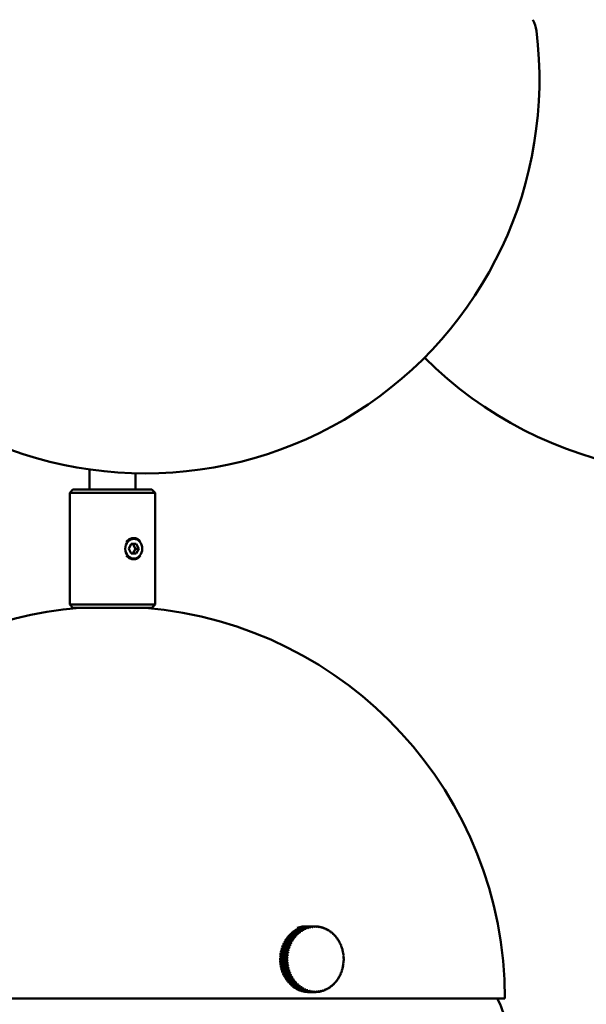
# Model space of a CAD drawing. Header units: millimetres. Extents: x 849 to 4035, y 828 to 3843.
# Tile 39 of 105: x 2344 to 2431, y 1395 to 1545. Entities that reach past the tile are written whole.
import ezdxf

# ---------------------------------------------------------------- set-up
doc = ezdxf.new("R2010")
doc.units = ezdxf.units.MM
doc.header["$LTSCALE"] = 15
doc.layers.add('Widoczne (ISO)', color=7, linetype='Continuous', lineweight=50)
doc.layers.add('Wymiar (ISO)', color=7, linetype='Continuous', lineweight=18)
doc.styles.add('Tekst notatki (ISO)', font='tahoma.ttf')
doc.dimstyles.new('Domyślne (ISO)', dxfattribs={"dimscale": 15, "dimtxt": 3, "dimasz": 3, "dimexe": 3.175, "dimexo": 0, "dimgap": 0.762, "dimtad": 1, "dimdec": 1, "dimlfac": 0.03937, "dimrnd": 1e-08, "dimzin": 0, "dimdsep": 46, "dimtxsty": 'Tekst notatki (ISO)', "dimblk": 'Filled-1', "dimcen": 0.09, "dimdle": 10, "dimse1": 1, "dimse2": 1, "dimclrd": 256, "dimclre": 256, "dimclrt": 256, "dimadec": 0, "dimazin": 0, "dimtfac": 0.666667, "dimtmove": 0, "dimatfit": 3, "dimfxl": 1, "dimtolj": 1, "dimlwd": 15, "dimlwe": 15, "dimarcsym": 0})

# ---------------------------------------------------------------- blocks, each defined once
blk = doc.blocks.new('Filled-1')
at = {"color": 0}
for p, q in [((0, 0), (-1, 0.25)), ((-1, 0.25), (-1, -0.25)), ((-1, 0), (0, 0)), ((-1, -0.25), (0, 0))]:
    blk.add_line(p, q, dxfattribs=at)
at = {"color": 0, "flags": 128}
blk.add_lwpolyline([(-1, -0.25), (0, 0), (-1, 0.25), (-1, -0.25)], dxfattribs=at)
at = {"color": 0}
blk.add_solid([(-1, -0.25), (0, 0), (-1, 0.25), (-1, -0.25)], dxfattribs=at)
blk = doc.blocks.new('*D6')
at = {"layer": 'Defpoints', "color": 0, "transparency": 16777216}
for p in [(2539.48, 1773.6), (2826.63, 1773.6), (2278.48, 1176.06)]:
    blk.add_point(p, dxfattribs=at)
at = {"layer": 'Wymiar (ISO)', "lineweight": 15, "transparency": 16777216}
blk.add_line((2826.63, 1221.06), (2826.63, 1728.6), dxfattribs=at)
at = {"layer": 'Wymiar (ISO)', "lineweight": 15, "transparency": 16777216, "xscale": 45, "yscale": 45, "zscale": 45}
for p, rotation in [((2826.63, 1773.6), 90), ((2826.63, 1176.06), 270)]:
    blk.add_blockref('Filled-1', p, dxfattribs=dict(at, rotation=rotation))
at = {"layer": 'Wymiar (ISO)', "lineweight": 18, "transparency": 16777216, "insert": (2692.21, 1366.31), "char_height": 45, "attachment_point": 1, "rotation": 90, "style": 'Tekst notatki (ISO)'}
blk.add_mtext('\\A1;23.5\\P598 mm', dxfattribs=at)
blk = doc.blocks.new('*D7')
at = {"layer": 'Defpoints', "color": 0, "transparency": 16777216}
for p in [(2505.32, 2308.97), (3058.48, 2308.97), (2278.48, 1176.06)]:
    blk.add_point(p, dxfattribs=at)
at = {"layer": 'Wymiar (ISO)', "lineweight": 15, "transparency": 16777216}
blk.add_line((3058.48, 1221.06), (3058.48, 2263.97), dxfattribs=at)
at = {"layer": 'Wymiar (ISO)', "lineweight": 15, "transparency": 16777216, "xscale": 45, "yscale": 45, "zscale": 45}
for p, rotation in [((3058.48, 2308.97), 90), ((3058.48, 1176.06), 270)]:
    blk.add_blockref('Filled-1', p, dxfattribs=dict(at, rotation=rotation))
at = {"layer": 'Wymiar (ISO)', "lineweight": 18, "transparency": 16777216, "insert": (2924.33, 1618.7), "char_height": 45, "attachment_point": 1, "rotation": 90, "style": 'Tekst notatki (ISO)'}
blk.add_mtext('\\A1;44.6\\P1133 mm', dxfattribs=at)
blk = doc.blocks.new('*D8')
at = {"layer": 'Defpoints', "color": 0, "transparency": 16777216}
for p in [(1978.86, 1686.06), (2593.48, 1686.06), (2593.48, 903.19)]:
    blk.add_point(p, dxfattribs=at)
at = {"layer": 'Wymiar (ISO)', "lineweight": 15, "transparency": 16777216}
blk.add_line((2023.86, 903.19), (2548.48, 903.19), dxfattribs=at)
at = {"layer": 'Wymiar (ISO)', "lineweight": 15, "transparency": 16777216, "xscale": 45, "yscale": 45, "zscale": 45, "rotation": 180}
blk.add_blockref('Filled-1', (1978.86, 903.19), dxfattribs=at)
at = {"layer": 'Wymiar (ISO)', "lineweight": 15, "transparency": 16777216, "xscale": 45, "yscale": 45, "zscale": 45}
blk.add_blockref('Filled-1', (2593.48, 903.19), dxfattribs=at)
at = {"layer": 'Wymiar (ISO)', "lineweight": 18, "transparency": 16777216, "insert": (2193.95, 1037.52), "char_height": 45, "attachment_point": 1, "style": 'Tekst notatki (ISO)'}
blk.add_mtext('\\A1;24.8\\P63 mm', dxfattribs=at)

msp = doc.modelspace()

# ---------------------------------------------------------------- linework, layer by layer
at = {"layer": 'Widoczne (ISO)'}
for p, q in [((2354.98, 1476.67), (2354.98, 1473.6)), ((2361.98, 1476.08), (2361.98, 1473.6)), ((2352.48, 1473.6), (2351.98, 1473.1)), ((2364.98, 1473.1), (2351.98, 1473.1)), ((2351.98, 1473.1), (2351.98, 1456.1)), ((2352.48, 1473.6), (2364.48, 1473.6)), ((2364.48, 1473.6), (2364.98, 1473.1)), ((2364.98, 1473.1), (2364.98, 1456.1)), ((2360.98, 1464.6), (2361.36, 1465.35)), ((2361.36, 1463.85), (2360.98, 1464.6)), ((2361.36, 1465.35), (2362.11, 1465.35)), ((2361.61, 1465.35), (2361.98, 1464.6)), ((2361.98, 1464.6), (2361.61, 1463.85)), ((2362.48, 1464.6), (2361.98, 1464.6)), ((2362.11, 1465.35), (2362.48, 1464.6)), ((2362.48, 1464.6), (2362.11, 1463.85)), ((2362.11, 1463.85), (2361.36, 1463.85)), ((2351.98, 1456.1), (2364.98, 1456.1)), ((2352.48, 1455.6), (2351.98, 1456.1)), ((2364.48, 1455.6), (2352.48, 1455.6)), ((2364.48, 1455.6), (2364.98, 1456.1)), ((2388.84, 1407.03), (2387.84, 1407.03)), ((2387.85, 1407.06), (2387.86, 1407.06)), ((2387.93, 1407.04), (2388.93, 1407.04)), ((2387.93, 1407.03), (2387.93, 1407.04)), ((2389.18, 1407.06), (2388.18, 1407.06)), ((2388.27, 1407.06), (2389.27, 1407.06)), ((2388.27, 1407.06), (2388.27, 1407.06)), ((2389.36, 1407.06), (2388.36, 1407.06)), ((2389.52, 1407.05), (2389.61, 1407.05)), ((2389.86, 1407.01), (2389.95, 1407.01)), ((2385.23, 1405.52), (2386.23, 1405.52)), ((2385.3, 1405.45), (2385.23, 1405.52)), ((2386.41, 1405.73), (2385.41, 1405.73)), ((2385.48, 1405.79), (2386.48, 1405.79)), ((2385.53, 1405.73), (2385.48, 1405.79)), ((2386.67, 1405.98), (2385.67, 1405.98)), ((2385.74, 1406.04), (2386.74, 1406.04)), ((2385.78, 1405.98), (2385.74, 1406.04)), ((2386.95, 1406.21), (2385.95, 1406.21)), ((2386.02, 1406.27), (2387.02, 1406.27)), ((2386.05, 1406.21), (2386.02, 1406.27)), ((2387.24, 1406.42), (2386.24, 1406.42)), ((2386.31, 1406.47), (2387.31, 1406.47)), ((2386.33, 1406.42), (2386.31, 1406.47)), ((2386.42, 1405.72), (2386.55, 1405.72)), ((2387.54, 1406.6), (2386.54, 1406.6)), ((2386.62, 1406.64), (2387.62, 1406.64)), ((2386.63, 1406.6), (2386.62, 1406.64)), ((2386.69, 1405.97), (2386.81, 1405.97)), ((2387.85, 1406.75), (2386.85, 1406.75)), ((2386.93, 1406.78), (2387.93, 1406.78)), ((2386.94, 1406.75), (2386.93, 1406.78)), ((2386.98, 1406.19), (2387.08, 1406.19)), ((2388.18, 1406.87), (2387.18, 1406.87)), ((2387.26, 1406.9), (2388.26, 1406.9)), ((2387.27, 1406.87), (2387.26, 1406.9)), ((2387.28, 1406.38), (2387.36, 1406.38)), ((2388.51, 1406.96), (2387.51, 1406.96)), ((2387.58, 1406.55), (2387.65, 1406.55)), ((2387.59, 1406.98), (2388.59, 1406.98)), ((2387.59, 1406.96), (2387.59, 1406.98)), ((2387.9, 1406.69), (2387.96, 1406.69)), ((2388.23, 1406.8), (2388.26, 1406.8)), ((2388.56, 1406.88), (2388.56, 1406.88)), ((2390.2, 1406.95), (2390.28, 1406.95)), ((2390.53, 1406.85), (2390.61, 1406.85)), ((2390.86, 1406.72), (2390.93, 1406.72)), ((2391.17, 1406.56), (2391.24, 1406.56)), ((2391.47, 1406.38), (2391.54, 1406.38)), ((2391.76, 1406.17), (2391.83, 1406.17)), ((2392.03, 1405.93), (2392.1, 1405.93)), ((2392.29, 1405.67), (2392.36, 1405.67)), ((2385.42, 1404.15), (2384.42, 1404.15)), ((2384.46, 1404.24), (2385.46, 1404.24)), ((2384.54, 1404.2), (2384.46, 1404.24)), ((2384.52, 1404.15), (2384.54, 1404.2)), ((2384.54, 1404.2), (2385.56, 1404.2)), ((2385.58, 1404.5), (2384.58, 1404.5)), ((2384.62, 1404.58), (2385.62, 1404.58)), ((2384.69, 1404.53), (2384.62, 1404.58)), ((2384.68, 1404.5), (2384.69, 1404.53)), ((2384.69, 1404.53), (2385.72, 1404.53)), ((2385.75, 1404.83), (2384.75, 1404.83)), ((2384.8, 1404.92), (2385.8, 1404.92)), ((2384.87, 1404.86), (2384.8, 1404.92)), ((2384.86, 1404.83), (2384.87, 1404.86)), ((2384.87, 1404.86), (2385.89, 1404.86)), ((2385.95, 1405.15), (2384.95, 1405.15)), ((2385.01, 1405.23), (2386.01, 1405.23)), ((2385.07, 1405.17), (2385.01, 1405.23)), ((2385.06, 1405.15), (2385.07, 1405.17)), ((2385.07, 1405.17), (2386.09, 1405.17)), ((2386.17, 1405.45), (2385.17, 1405.45)), ((2385.29, 1405.45), (2385.3, 1405.45)), ((2385.3, 1405.45), (2386.31, 1405.45)), ((2392.53, 1405.39), (2392.59, 1405.39)), ((2392.76, 1405.08), (2392.81, 1405.08)), ((2392.96, 1404.76), (2393, 1404.76)), ((2393.13, 1404.42), (2393.17, 1404.42)), ((2393.28, 1404.07), (2393.32, 1404.07)), ((2385.06, 1402.64), (2384.06, 1402.64)), ((2384.07, 1402.74), (2385.07, 1402.74)), ((2384.15, 1402.73), (2384.07, 1402.74)), ((2385.11, 1403.03), (2384.11, 1403.03)), ((2384.13, 1403.13), (2385.13, 1403.13)), ((2384.21, 1403.11), (2384.13, 1403.13)), ((2384.14, 1402.64), (2384.15, 1402.73)), ((2384.15, 1402.73), (2385.18, 1402.73)), ((2385.19, 1403.41), (2384.19, 1403.41)), ((2384.2, 1403.03), (2384.21, 1403.11)), ((2384.21, 1403.51), (2385.21, 1403.51)), ((2384.3, 1403.48), (2384.21, 1403.51)), ((2384.21, 1403.11), (2385.23, 1403.11)), ((2384.28, 1403.41), (2384.3, 1403.48)), ((2385.29, 1403.78), (2384.29, 1403.78)), ((2384.3, 1403.48), (2385.32, 1403.48)), ((2384.32, 1403.88), (2385.32, 1403.88)), ((2384.4, 1403.84), (2384.32, 1403.88)), ((2384.39, 1403.78), (2384.4, 1403.84)), ((2384.4, 1403.84), (2385.43, 1403.84)), ((2393.41, 1403.71), (2393.45, 1403.71)), ((2393.51, 1403.33), (2393.55, 1403.33)), ((2393.59, 1402.95), (2393.62, 1402.95)), ((2393.63, 1402.56), (2393.67, 1402.56)), ((2384.03, 1402.35), (2385.03, 1402.35)), ((2384.12, 1402.34), (2384.03, 1402.35)), ((2385.03, 1402.25), (2384.03, 1402.25)), ((2384.03, 1401.96), (2385.03, 1401.96)), ((2384.03, 1401.86), (2384.12, 1401.86)), ((2385.03, 1401.86), (2384.03, 1401.86)), ((2384.05, 1401.57), (2385.05, 1401.57)), ((2384.06, 1401.47), (2384.14, 1401.48)), ((2385.06, 1401.47), (2384.06, 1401.47)), ((2384.1, 1401.18), (2385.1, 1401.18)), ((2384.12, 1401.86), (2384.11, 1401.96)), ((2384.11, 1401.08), (2384.2, 1401.1)), ((2385.11, 1401.08), (2384.11, 1401.08)), ((2384.12, 1402.34), (2385.14, 1402.34)), ((2384.12, 1402.25), (2384.12, 1402.34)), ((2385.14, 1401.86), (2384.12, 1401.86)), ((2384.14, 1401.48), (2384.14, 1401.57)), ((2385.17, 1401.48), (2384.14, 1401.48)), ((2384.2, 1401.1), (2384.18, 1401.18)), ((2385.22, 1401.1), (2384.2, 1401.1)), ((2393.61, 1401.09), (2393.57, 1401.09)), ((2393.66, 1401.48), (2393.63, 1401.48)), ((2393.65, 1402.17), (2393.69, 1402.17)), ((2393.68, 1401.87), (2393.65, 1401.87)), ((2384.17, 1400.79), (2385.17, 1400.79)), ((2384.19, 1400.7), (2384.28, 1400.72)), ((2385.19, 1400.7), (2384.19, 1400.7)), ((2384.28, 1400.72), (2384.26, 1400.79)), ((2384.27, 1400.42), (2385.27, 1400.42)), ((2385.3, 1400.72), (2384.28, 1400.72)), ((2384.3, 1400.32), (2384.38, 1400.36)), ((2385.3, 1400.32), (2384.3, 1400.32)), ((2384.38, 1400.36), (2384.36, 1400.42)), ((2385.4, 1400.36), (2384.38, 1400.36)), ((2384.39, 1400.05), (2385.39, 1400.05)), ((2384.43, 1399.96), (2384.51, 1400)), ((2385.43, 1399.96), (2384.43, 1399.96)), ((2384.51, 1400), (2384.49, 1400.05)), ((2385.53, 1400), (2384.51, 1400)), ((2384.54, 1399.7), (2385.54, 1399.7)), ((2384.58, 1399.61), (2384.66, 1399.66)), ((2385.58, 1399.61), (2384.58, 1399.61)), ((2384.66, 1399.66), (2384.64, 1399.7)), ((2385.68, 1399.66), (2384.66, 1399.66)), ((2393.14, 1399.62), (2393.1, 1399.62)), ((2393.29, 1399.98), (2393.25, 1399.98)), ((2393.42, 1400.34), (2393.39, 1400.34)), ((2393.53, 1400.71), (2393.49, 1400.71)), ((2384.71, 1399.36), (2385.71, 1399.36)), ((2384.76, 1399.28), (2384.83, 1399.33)), ((2385.76, 1399.28), (2384.76, 1399.28)), ((2384.83, 1399.33), (2384.82, 1399.36)), ((2385.85, 1399.33), (2384.83, 1399.33)), ((2384.91, 1399.04), (2385.91, 1399.04)), ((2384.96, 1398.96), (2385.03, 1399.02)), ((2385.96, 1398.96), (2384.96, 1398.96)), ((2385.03, 1399.02), (2385.02, 1399.04)), ((2386.05, 1399.02), (2385.03, 1399.02)), ((2385.12, 1398.74), (2386.12, 1398.74)), ((2385.18, 1398.66), (2385.25, 1398.73)), ((2386.18, 1398.66), (2385.18, 1398.66)), ((2385.25, 1398.73), (2385.24, 1398.74)), ((2386.26, 1398.73), (2385.25, 1398.73)), ((2385.36, 1398.45), (2386.36, 1398.45)), ((2385.42, 1398.38), (2385.48, 1398.45)), ((2386.42, 1398.38), (2385.42, 1398.38)), ((2385.61, 1398.19), (2386.61, 1398.19)), ((2385.68, 1398.13), (2385.73, 1398.19)), ((2386.68, 1398.13), (2385.68, 1398.13)), ((2386.5, 1398.46), (2386.37, 1398.46)), ((2386.75, 1398.21), (2386.63, 1398.21)), ((2392.04, 1398.14), (2391.97, 1398.14)), ((2392.3, 1398.39), (2392.23, 1398.39)), ((2392.54, 1398.67), (2392.48, 1398.67)), ((2392.76, 1398.97), (2392.71, 1398.97)), ((2392.96, 1399.29), (2392.91, 1399.29)), ((2385.89, 1397.96), (2386.89, 1397.96)), ((2385.96, 1397.9), (2385.99, 1397.96)), ((2386.96, 1397.9), (2385.96, 1397.9)), ((2386.17, 1397.74), (2387.17, 1397.74)), ((2386.25, 1397.69), (2386.27, 1397.74)), ((2387.25, 1397.69), (2386.25, 1397.69)), ((2386.47, 1397.56), (2387.47, 1397.56)), ((2386.55, 1397.52), (2386.57, 1397.56)), ((2387.55, 1397.52), (2386.55, 1397.52)), ((2386.78, 1397.4), (2387.78, 1397.4)), ((2386.87, 1397.37), (2386.88, 1397.4)), ((2387.87, 1397.37), (2386.87, 1397.37)), ((2387.02, 1397.98), (2386.92, 1397.98)), ((2387.11, 1397.27), (2388.11, 1397.27)), ((2387.19, 1397.25), (2387.2, 1397.27)), ((2388.19, 1397.25), (2387.19, 1397.25)), ((2387.3, 1397.78), (2387.21, 1397.78)), ((2387.43, 1397.18), (2388.43, 1397.18)), ((2387.59, 1397.61), (2387.52, 1397.61)), ((2387.52, 1397.16), (2387.52, 1397.18)), ((2388.52, 1397.16), (2387.52, 1397.16)), ((2387.77, 1397.11), (2388.77, 1397.11)), ((2387.89, 1397.46), (2387.83, 1397.46)), ((2387.86, 1397.09), (2387.86, 1397.11)), ((2388.86, 1397.09), (2387.86, 1397.09)), ((2388.11, 1397.07), (2389.11, 1397.07)), ((2388.2, 1397.34), (2388.16, 1397.34)), ((2388.19, 1397.06), (2388.19, 1397.07)), ((2389.19, 1397.06), (2388.19, 1397.06)), ((2389.36, 1397.06), (2388.36, 1397.06)), ((2388.5, 1397.25), (2388.49, 1397.25)), ((2389.53, 1397.07), (2389.45, 1397.07)), ((2389.87, 1397.1), (2389.79, 1397.1)), ((2390.21, 1397.16), (2390.13, 1397.16)), ((2390.54, 1397.25), (2390.46, 1397.25)), ((2390.86, 1397.37), (2390.79, 1397.37)), ((2391.18, 1397.52), (2391.1, 1397.52)), ((2391.48, 1397.7), (2391.41, 1397.7)), ((2391.77, 1397.91), (2391.7, 1397.91)), ((2298.73, 1396.06), (2418.23, 1396.06)), ((2417.04, 1396.06), (2417.49, 1395.19))]:
    msp.add_line(p, q, dxfattribs=at)
for centre, radius, start, end in [((2418.06, 1542.88), 5, 7.1241, 27.4943), ((2363.48, 1536.06), 60, 172.8759, 7.1241), ((2448.48, 1536.06), 60, 224.9005, 7.1241), ((2358.48, 1396.06), 59.75, 94.8002, 169.3913), ((2358.48, 1396.06), 59.75, 0, 85.1998), ((2413.06, 1392.88), 5, 7.1241, 27.4943)]:
    msp.add_arc(centre, radius, start, end, dxfattribs=at)
msp.add_ellipse((2361.73, 1464.6), major_axis=(0, -1.5), ratio=0.866025, dxfattribs=at)
for centre, major_axis, ratio, start_param, end_param in [((2387.86, 1402.06), (0, 5), 0.866025, 6.225418, 6.572872), ((2388.36, 1402.06), (0, 5), 0.866025, 0.119379, 0.177918), ((2388.36, 1402.06), (0, 5), 0.866025, 0.040839, 0.099378), ((2388.36, 1402.06), (0, 5), 0.866025, 0, 0.020839), ((2389.36, 1402.06), (0, 5), 0.866025, 0.119379, 0.177918), ((2386.69, 1402.06), (-0.91, 7.19), 0.497012, 5.394899, 5.410436), ((2389.36, 1402.06), (0, 5), 0.866025, 0.040839, 0.099378), ((2386.78, 1402.07), (0.91, -7.19), 0.497012, 2.253306, 2.268843), ((2386.69, 1402.06), (-0.26, 7.25), 0.499762, 5.440039, 5.455577), ((2386.78, 1402.06), (0.26, -7.25), 0.499762, 2.298447, 2.313984), ((2389.36, 1402.06), (0, 5), 0.866025, 6.245484, 6.304024), ((2386.69, 1402.06), (0.4, 7.24), 0.499431, 5.485362, 5.5009), ((2386.78, 1402.06), (-0.4, -7.24), 0.499431, 2.34377, 2.359307), ((2389.36, 1402.06), (0, 5), 0.866025, 6.166945, 6.225484), ((2386.69, 1402.07), (1.05, 7.17), 0.496021, 5.530404, 5.545941), ((2386.78, 1402.05), (-1.05, -7.17), 0.496021, 2.388811, 2.404348), ((2389.36, 1402.06), (0, 5), 0.866025, 6.088405, 6.146944), ((2388.36, 1402.06), (0, 5), 0.866025, 0.747697, 0.806237), ((2388.36, 1402.06), (0, 5), 0.866025, 0.669157, 0.727697), ((2388.36, 1402.06), (0, 5), 0.866025, 0.590618, 0.649157), ((2388.36, 1402.06), (0, 5), 0.866025, 0.512078, 0.570617), ((2389.36, 1402.06), (0, 5), 0.866025, 0.747697, 0.806237), ((2386.76, 1402.1), (5.62, -4.58), 0.342484, 1.918073, 1.93361), ((2388.36, 1402.06), (0, 5), 0.866025, 0.433538, 0.492077), ((2386.7, 1402.03), (-5.25, 5), 0.37001, 5.087445, 5.102982), ((2389.36, 1402.06), (0, 5), 0.866025, 0.669157, 0.727697), ((2386.76, 1402.09), (5.25, -5), 0.37001, 1.945852, 1.961389), ((2389.4, 1402.06), (0, -4.92), 0.866025, 3.869122, 3.889457), ((2388.36, 1402.06), (0, 5), 0.866025, 0.354998, 0.413538), ((2386.7, 1402.03), (-4.83, 5.4), 0.395254, 5.117962, 5.1335), ((2389.36, 1402.06), (0, 5), 0.866025, 0.590618, 0.649157), ((2386.77, 1402.09), (4.83, -5.4), 0.395254, 1.97637, 1.991907), ((2389.4, 1402.06), (0, -4.92), 0.866025, 3.790583, 3.810917), ((2388.36, 1402.06), (0, 5), 0.866025, 0.276458, 0.334998), ((2386.7, 1402.03), (-4.38, 5.78), 0.418062, 5.151133, 5.16667), ((2389.36, 1402.06), (0, 5), 0.866025, 0.512078, 0.570617), ((2386.77, 1402.09), (4.38, -5.78), 0.418062, 2.00954, 2.025078), ((2389.4, 1402.06), (0, -4.92), 0.866025, 3.712043, 3.732377), ((2386.69, 1402.04), (-3.88, 6.12), 0.438292, 5.186827, 5.202364), ((2388.36, 1402.06), (0, 5), 0.866025, 0.197919, 0.256458), ((2389.36, 1402.06), (0, 5), 0.866025, 0.433538, 0.492077), ((2386.77, 1402.09), (3.88, -6.12), 0.438292, 2.045234, 2.060772), ((2389.4, 1402.06), (0, -4.92), 0.866025, 3.633503, 3.653838), ((2386.69, 1402.04), (-3.35, 6.43), 0.45582, 5.224864, 5.240401), ((2389.4, 1402.06), (0, -4.92), 0.866025, 3.554963, 3.575298), ((2389.36, 1402.06), (0, 5), 0.866025, 0.354998, 0.413538), ((2386.77, 1402.08), (3.35, -6.43), 0.45582, 2.083271, 2.098809), ((2386.69, 1402.04), (-2.78, 6.7), 0.470538, 5.265009, 5.280546), ((2389.4, 1402.06), (0, 4.92), 0.866025, 0.334831, 0.355165), ((2389.36, 1402.06), (0, 5), 0.866025, 0.276458, 0.334998), ((2386.77, 1402.08), (2.78, -6.7), 0.470538, 2.123416, 2.138953), ((2386.69, 1402.05), (-2.18, 6.91), 0.482355, 5.306969, 5.322506), ((2389.4, 1402.06), (0, 4.92), 0.866025, 0.256291, 0.276625), ((2389.36, 1402.06), (0, 5), 0.866025, 0.197919, 0.256458), ((2386.77, 1402.07), (2.18, -6.91), 0.482355, 2.165376, 2.180914), ((2386.69, 1402.05), (-1.55, 7.08), 0.491198, 5.350398, 5.365935), ((2389.4, 1402.06), (0, 4.92), 0.866025, 0.177751, 0.198086), ((2386.78, 1402.07), (1.55, -7.08), 0.491198, 2.208805, 2.224342), ((2389.4, 1402.06), (0, 4.92), 0.866025, 0.099211, 0.119546), ((2389.4, 1402.06), (0, 4.92), 0.866025, 0.020671, 0.041006), ((2389.4, 1402.06), (0, 4.92), 0.866025, 6.225317, 6.245651), ((2389.4, 1402.06), (0, 4.92), 0.866025, 6.146777, 6.167112), ((2386.69, 1402.07), (1.69, 7.05), 0.489553, 5.57471, 5.590247), ((2389.4, 1402.06), (0, 4.92), 0.866025, 6.068237, 6.088572), ((2386.78, 1402.05), (-1.69, -7.05), 0.489553, 2.433117, 2.448655), ((2389.36, 1402.06), (0, 5), 0.866025, 6.009865, 6.068404), ((2386.69, 1402.08), (2.31, 6.87), 0.480066, 5.617855, 5.633392), ((2389.4, 1402.06), (0, 4.92), 0.866025, 5.989698, 6.010032), ((2386.77, 1402.05), (-2.31, -6.87), 0.480066, 2.476263, 2.4918), ((2389.36, 1402.06), (0, 5), 0.866025, 5.931325, 5.989865), ((2386.69, 1402.08), (2.9, 6.64), 0.46762, 5.659453, 5.67499), ((2389.4, 1402.06), (0, 4.92), 0.866025, 5.911158, 5.931492), ((2386.77, 1402.04), (-2.9, -6.64), 0.46762, 2.51786, 2.533398), ((2389.36, 1402.06), (0, 5), 0.866025, 5.852785, 5.911325), ((2386.69, 1402.08), (3.47, 6.37), 0.452291, 5.699168, 5.714705), ((2389.4, 1402.06), (0, 4.92), 0.866025, 5.832618, 5.852952), ((2386.77, 1402.04), (-3.47, -6.37), 0.452291, 2.557575, 2.573113), ((2389.36, 1402.06), (0, -5), 0.866025, 2.632653, 2.691192), ((2386.7, 1402.09), (3.99, 6.05), 0.434173, 5.73672, 5.752257), ((2389.4, 1402.06), (0, 4.92), 0.866025, 5.754078, 5.774413), ((2386.77, 1402.04), (-3.99, -6.05), 0.434173, 2.595127, 2.610665), ((2389.36, 1402.06), (0, -5), 0.866025, 2.554113, 2.612652), ((2386.7, 1402.09), (4.48, 5.7), 0.413378, 5.771886, 5.787423), ((2389.4, 1402.06), (0, 4.92), 0.866025, 5.675538, 5.695873), ((2386.77, 1402.03), (-4.48, -5.7), 0.413378, 2.630293, 2.64583), ((2389.36, 1402.06), (0, -5), 0.866025, 2.475573, 2.534113), ((2386.7, 1402.09), (4.93, 5.32), 0.390035, 5.804496, 5.820033), ((2389.4, 1402.06), (0, 4.92), 0.866025, 5.596998, 5.617333), ((2386.77, 1402.03), (-4.93, -5.32), 0.390035, 2.662903, 2.678441), ((2389.36, 1402.06), (0, -5), 0.866025, 2.397033, 2.455573), ((2386.7, 1402.1), (5.33, 4.91), 0.364287, 5.834431, 5.849969), ((2389.4, 1402.06), (0, 4.92), 0.866025, 5.518459, 5.538793), ((2386.76, 1402.03), (-5.33, -4.91), 0.364287, 2.692839, 2.708376), ((2389.36, 1402.06), (0, -5), 0.866025, 2.318494, 2.377033), ((2388.36, 1402.06), (0, 5), 0.866025, 1.140396, 1.198936), ((2388.36, 1402.06), (0, 5), 0.866025, 1.061856, 1.120396), ((2388.36, 1402.06), (0, 5), 0.866025, 0.983317, 1.041856), ((2388.36, 1402.06), (0, 5), 0.866025, 0.904777, 0.963316), ((2388.36, 1402.06), (0, 5), 0.866025, 0.826237, 0.884777), ((2389.36, 1402.06), (0, 5), 0.866025, 1.140396, 1.198936), ((2386.71, 1402.02), (-6.71, 2.74), 0.213151, 4.976543, 4.99208), ((2389.36, 1402.06), (0, 5), 0.866025, 1.061856, 1.120396), ((2386.75, 1402.11), (6.71, -2.74), 0.213151, 1.83495, 1.850487), ((2389.4, 1402.06), (0, -4.92), 0.866025, 4.261822, 4.282156), ((2386.71, 1402.02), (-6.5, 3.21), 0.24798, 4.993121, 5.008658), ((2389.36, 1402.06), (0, 5), 0.866025, 0.983317, 1.041856), ((2386.75, 1402.1), (6.5, -3.21), 0.24798, 1.851528, 1.867066), ((2389.4, 1402.06), (0, -4.92), 0.866025, 4.183282, 4.203616), ((2386.71, 1402.02), (-6.25, 3.68), 0.28128, 5.012494, 5.028031), ((2389.36, 1402.06), (0, 5), 0.866025, 0.904777, 0.963316), ((2386.76, 1402.1), (6.25, -3.68), 0.28128, 1.870901, 1.886438), ((2389.4, 1402.06), (0, -4.92), 0.866025, 4.104742, 4.125076), ((2386.71, 1402.02), (-5.95, 4.14), 0.312847, 5.034675, 5.050212), ((2389.36, 1402.06), (0, 5), 0.866025, 0.826237, 0.884777), ((2386.76, 1402.1), (5.95, -4.14), 0.312847, 1.893083, 1.90862), ((2389.4, 1402.06), (0, -4.92), 0.866025, 4.026202, 4.046537), ((2386.7, 1402.02), (-5.62, 4.58), 0.342484, 5.059666, 5.075203), ((2389.4, 1402.06), (0, -4.92), 0.866025, 3.947662, 3.967997), ((2386.7, 1402.1), (5.7, 4.48), 0.336293, 5.861615, 5.877152), ((2389.4, 1402.06), (0, 4.92), 0.866025, 5.439919, 5.460253), ((2386.76, 1402.02), (-5.7, -4.48), 0.336293, 2.720022, 2.735559), ((2389.36, 1402.06), (0, -5), 0.866025, 2.239954, 2.298493), ((2386.71, 1402.1), (6.02, 4.04), 0.306225, 5.886003, 5.90154), ((2389.4, 1402.06), (0, 4.92), 0.866025, 5.361379, 5.381713), ((2386.76, 1402.02), (6.02, 4.04), 0.306225, 5.886003, 5.90154), ((2389.36, 1402.06), (0, -5), 0.866025, 2.161414, 2.219953), ((2386.71, 1402.1), (6.3, 3.58), 0.27427, 5.907581, 5.923118), ((2389.4, 1402.06), (0, 4.92), 0.866025, 5.282839, 5.303174), ((2386.76, 1402.02), (6.3, 3.58), 0.27427, 5.907581, 5.923118), ((2389.36, 1402.06), (0, -5), 0.866025, 2.082874, 2.141414), ((2386.71, 1402.11), (6.55, 3.11), 0.240624, 5.926352, 5.94189), ((2389.4, 1402.06), (0, 4.92), 0.866025, 5.204299, 5.224634), ((2386.75, 1402.02), (6.55, 3.11), 0.240624, 5.926352, 5.94189), ((2389.36, 1402.06), (0, -5), 0.866025, 2.004334, 2.062874), ((2386.71, 1402.11), (6.75, 2.64), 0.205494, 5.942333, 5.957871), ((2389.4, 1402.06), (0, 4.92), 0.866025, 5.12576, 5.146094), ((2386.75, 1402.02), (6.75, 2.64), 0.205494, 5.942333, 5.957871), ((2389.36, 1402.06), (0, -5), 0.866025, 1.925794, 1.984334), ((2388.36, 1402.06), (0, 5), 0.866025, 1.454556, 1.513095), ((2388.36, 1402.06), (0, 5), 0.866025, 1.376016, 1.434555), ((2388.36, 1402.06), (0, 5), 0.866025, 1.297476, 1.356015), ((2388.36, 1402.06), (0, 5), 0.866025, 1.218936, 1.277476), ((2389.36, 1402.06), (0, 5), 0.866025, 1.454556, 1.513095), ((2386.73, 1402.01), (-7.21, 0.79), 0.062953, 4.937693, 4.953231), ((2389.36, 1402.06), (0, 5), 0.866025, 1.376016, 1.434555), ((2386.74, 1402.11), (7.21, -0.79), 0.062953, 1.796101, 1.811638), ((2386.72, 1402.01), (-7.14, 1.28), 0.101676, 4.943336, 4.958873), ((2389.36, 1402.06), (0, 5), 0.866025, 1.297476, 1.356015), ((2386.74, 1402.11), (7.14, -1.28), 0.101676, 1.801743, 1.81728), ((2389.4, 1402.06), (0, -4.92), 0.866025, 4.575981, 4.596315), ((2386.72, 1402.01), (-7.03, 1.77), 0.139773, 4.951676, 4.967213), ((2389.36, 1402.06), (0, 5), 0.866025, 1.218936, 1.277476), ((2386.74, 1402.11), (7.03, -1.77), 0.139773, 1.810083, 1.82562), ((2389.4, 1402.06), (0, -4.92), 0.866025, 4.497441, 4.517776), ((2386.72, 1402.01), (-6.89, 2.26), 0.177007, 4.962736, 4.978274), ((2389.4, 1402.06), (0, -4.92), 0.866025, 4.418901, 4.439236), ((2386.75, 1402.11), (6.89, -2.26), 0.177007, 1.821144, 1.836681), ((2389.4, 1402.06), (0, -4.92), 0.866025, 4.340361, 4.360696), ((2386.72, 1402.11), (6.92, 2.15), 0.169097, 5.955548, 5.971085), ((2389.4, 1402.06), (0, 4.92), 0.866025, 5.04722, 5.067554), ((2386.75, 1402.01), (6.92, 2.15), 0.169097, 5.955548, 5.971085), ((2389.36, 1402.06), (0, -5), 0.866025, 1.847255, 1.905794), ((2386.72, 1402.11), (7.06, 1.67), 0.131658, 5.966022, 5.98156), ((2389.4, 1402.06), (0, 4.92), 0.866025, 4.96868, 4.989014), ((2386.74, 1402.01), (7.06, 1.67), 0.131658, 5.966022, 5.98156), ((2389.36, 1402.06), (0, -5), 0.866025, 1.768715, 1.827254), ((2386.72, 1402.11), (7.15, 1.18), 0.093407, 5.973782, 5.989319), ((2389.4, 1402.06), (0, 4.92), 0.866025, 4.89014, 4.910475), ((2386.74, 1402.01), (7.15, 1.18), 0.093407, 5.973782, 5.989319), ((2389.36, 1402.06), (0, -5), 0.866025, 1.690175, 1.748715), ((2386.73, 1402.11), (7.22, 0.69), 0.05458, 5.978847, 5.994384), ((2389.4, 1402.06), (0, 4.92), 0.866025, 4.8116, 4.831935), ((2386.74, 1402.01), (7.22, 0.69), 0.05458, 5.978847, 5.994384), ((2389.36, 1402.06), (0, -5), 0.866025, 1.611635, 1.670175), ((2388.36, 1402.06), (0, 5), 0.866025, 1.533095, 1.591635), ((2388.36, 1402.06), (0, 5), 0.866025, 1.611635, 1.670175), ((2388.36, 1402.06), (0, 5), 0.866025, 1.690175, 1.748715), ((2388.36, 1402.06), (0, 5), 0.866025, 1.768715, 1.827254), ((2386.73, 1402.11), (7.24, -0.3), 0.023842, 1.793141, 1.808678), ((2386.73, 1402.01), (-7.24, 0.3), 0.023842, 4.934733, 4.950271), ((2389.36, 1402.06), (0, 5), 0.866025, 1.533095, 1.591635), ((2386.73, 1402.11), (7.25, 0.19), 0.015417, 4.474794, 4.490331), ((2386.73, 1402.01), (-7.25, -0.19), 0.015417, 1.333201, 1.348739), ((2389.36, 1402.06), (0, 5), 0.866025, 1.611635, 1.670175), ((2386.73, 1402.11), (7.22, 0.69), 0.05458, 4.472408, 4.487946), ((2386.74, 1402.01), (-7.22, -0.69), 0.05458, 1.330816, 1.346353), ((2389.36, 1402.06), (0, 5), 0.866025, 1.690175, 1.748715), ((2386.72, 1402.11), (7.15, 1.18), 0.093407, 4.467343, 4.482881), ((2386.74, 1402.01), (-7.15, -1.18), 0.093407, 1.325751, 1.341288), ((2389.36, 1402.06), (0, 5), 0.866025, 1.768715, 1.827254), ((2389.4, 1402.06), (0, -4.92), 0.866025, 4.654521, 4.674855), ((2389.4, 1402.06), (0, -4.92), 0.866025, 4.73306, 4.753395), ((2389.4, 1402.06), (0, -4.92), 0.866025, 4.8116, 4.831935), ((2389.4, 1402.06), (0, -4.92), 0.866025, 4.89014, 4.910475), ((2389.4, 1402.06), (0, 4.92), 0.866025, 4.497441, 4.517776), ((2386.72, 1402.01), (7.14, -1.28), 0.101676, 0.295305, 0.310842), ((2386.74, 1402.11), (7.14, -1.28), 0.101676, 0.295305, 0.310842), ((2389.36, 1402.06), (0, -5), 0.866025, 1.376016, 1.434555), ((2389.4, 1402.06), (0, 4.92), 0.866025, 4.575981, 4.596315), ((2386.73, 1402.01), (7.21, -0.79), 0.062953, 0.289662, 0.3052), ((2386.74, 1402.11), (7.21, -0.79), 0.062953, 0.289662, 0.3052), ((2386.73, 1402.11), (7.25, 0.19), 0.015417, 5.981232, 5.99677), ((2389.4, 1402.06), (0, 4.92), 0.866025, 4.73306, 4.753395), ((2386.73, 1402.01), (7.25, 0.19), 0.015417, 5.981232, 5.99677), ((2389.4, 1402.06), (0, 4.92), 0.866025, 4.654521, 4.674855), ((2386.73, 1402.11), (7.24, -0.3), 0.023842, 0.286702, 0.30224), ((2386.73, 1402.01), (7.24, -0.3), 0.023842, 0.286702, 0.30224), ((2389.36, 1402.06), (0, -5), 0.866025, 1.454556, 1.513095), ((2389.36, 1402.06), (0, -5), 0.866025, 1.533095, 1.591635), ((2388.36, 1402.06), (0, 5), 0.866025, 1.847255, 1.905794), ((2388.36, 1402.06), (0, 5), 0.866025, 1.925794, 1.984334), ((2388.36, 1402.06), (0, 5), 0.866025, 2.004334, 2.062874), ((2388.36, 1402.06), (0, 5), 0.866025, 2.082874, 2.141414), ((2386.72, 1402.11), (7.06, 1.67), 0.131658, 4.459584, 4.475121), ((2386.74, 1402.01), (-7.06, -1.67), 0.131658, 1.317991, 1.333529), ((2389.36, 1402.06), (0, 5), 0.866025, 1.847255, 1.905794), ((2386.72, 1402.11), (6.92, 2.15), 0.169097, 4.44911, 4.464647), ((2389.4, 1402.06), (0, -4.92), 0.866025, 4.96868, 4.989014), ((2386.75, 1402.01), (-6.92, -2.15), 0.169097, 1.307517, 1.323054), ((2389.36, 1402.06), (0, 5), 0.866025, 1.925794, 1.984334), ((2389.4, 1402.06), (0, -4.92), 0.866025, 5.04722, 5.067554), ((2386.71, 1402.11), (6.75, 2.64), 0.205494, 4.435895, 4.451432), ((2386.75, 1402.02), (-6.75, -2.64), 0.205494, 1.294302, 1.30984), ((2389.36, 1402.06), (0, 5), 0.866025, 2.004334, 2.062874), ((2389.4, 1402.06), (0, -4.92), 0.866025, 5.12576, 5.146094), ((2386.71, 1402.11), (6.55, 3.11), 0.240624, 4.419914, 4.435451), ((2386.75, 1402.02), (-6.55, -3.11), 0.240624, 1.278321, 1.293859), ((2389.36, 1402.06), (0, 5), 0.866025, 2.082874, 2.141414), ((2389.4, 1402.06), (0, -4.92), 0.866025, 5.204299, 5.224634), ((2389.36, 1402.06), (0, -5), 0.866025, 0.983317, 1.041856), ((2389.4, 1402.06), (0, 4.92), 0.866025, 4.183282, 4.203616), ((2386.71, 1402.02), (6.5, -3.21), 0.24798, 0.34509, 0.360627), ((2386.75, 1402.1), (6.5, -3.21), 0.24798, 0.34509, 0.360627), ((2389.36, 1402.06), (0, -5), 0.866025, 1.061856, 1.120396), ((2389.4, 1402.06), (0, 4.92), 0.866025, 4.261822, 4.282156), ((2386.71, 1402.02), (6.71, -2.74), 0.213151, 0.328512, 0.344049), ((2386.75, 1402.11), (6.71, -2.74), 0.213151, 0.328512, 0.344049), ((2389.36, 1402.06), (0, -5), 0.866025, 1.140396, 1.198936), ((2389.4, 1402.06), (0, 4.92), 0.866025, 4.340361, 4.360696), ((2386.72, 1402.01), (6.89, -2.26), 0.177007, 0.314705, 0.330243), ((2386.75, 1402.11), (6.89, -2.26), 0.177007, 0.314705, 0.330243), ((2389.36, 1402.06), (0, -5), 0.866025, 1.218936, 1.277476), ((2389.4, 1402.06), (0, 4.92), 0.866025, 4.418901, 4.439236), ((2386.72, 1402.01), (7.03, -1.77), 0.139773, 0.303645, 0.319182), ((2386.74, 1402.11), (7.03, -1.77), 0.139773, 0.303645, 0.319182), ((2389.36, 1402.06), (0, -5), 0.866025, 1.297476, 1.356015), ((2388.36, 1402.06), (0, 5), 0.866025, 2.161414, 2.219953), ((2388.36, 1402.06), (0, 5), 0.866025, 2.239954, 2.298493), ((2388.36, 1402.06), (0, 5), 0.866025, 2.318494, 2.377033), ((2388.36, 1402.06), (0, 5), 0.866025, 2.397033, 2.455573), ((2388.36, 1402.06), (0, 5), 0.866025, 2.475573, 2.534113), ((2386.71, 1402.1), (6.3, 3.58), 0.27427, 4.401143, 4.41668), ((2386.76, 1402.02), (-6.3, -3.58), 0.27427, 1.25955, 1.275087), ((2389.36, 1402.06), (0, 5), 0.866025, 2.161414, 2.219953), ((2389.4, 1402.06), (0, -4.92), 0.866025, 5.282839, 5.303174), ((2386.71, 1402.1), (6.02, 4.04), 0.306225, 4.379565, 4.395102), ((2386.76, 1402.02), (-6.02, -4.04), 0.306225, 1.237972, 1.25351), ((2389.36, 1402.06), (0, 5), 0.866025, 2.239954, 2.298493), ((2389.4, 1402.06), (0, -4.92), 0.866025, 5.361379, 5.381713), ((2386.7, 1402.1), (5.7, 4.48), 0.336293, 4.355176, 4.370714), ((2386.76, 1402.02), (-5.7, -4.48), 0.336293, 1.213584, 1.229121), ((2389.36, 1402.06), (0, 5), 0.866025, 2.318494, 2.377033), ((2389.4, 1402.06), (0, -4.92), 0.866025, 5.439919, 5.460253), ((2386.7, 1402.1), (5.33, 4.91), 0.364287, 4.327993, 4.34353), ((2386.76, 1402.03), (-5.33, -4.91), 0.364287, 1.1864, 1.201938), ((2389.36, 1402.06), (0, 5), 0.866025, 2.397033, 2.455573), ((2389.4, 1402.06), (0, -4.92), 0.866025, 5.518459, 5.538793), ((2386.7, 1402.09), (4.93, 5.32), 0.390035, 4.298058, 4.313595), ((2386.77, 1402.03), (-4.93, -5.32), 0.390035, 1.156465, 1.172002), ((2389.36, 1402.06), (0, 5), 0.866025, 2.475573, 2.534113), ((2389.4, 1402.06), (0, -4.92), 0.866025, 5.596998, 5.617333), ((2386.7, 1402.09), (4.48, 5.7), 0.413378, 4.265447, 4.280985), ((2389.4, 1402.06), (0, -4.92), 0.866025, 5.675538, 5.695873), ((2389.36, 1402.06), (0, -5), 0.866025, 0.590618, 0.649157), ((2389.4, 1402.06), (0, 4.92), 0.866025, 3.790583, 3.810917), ((2386.7, 1402.03), (-4.83, 5.4), 0.395254, 3.611524, 3.627061), ((2389.36, 1402.06), (0, -5), 0.866025, 0.669157, 0.727697), ((2386.77, 1402.09), (4.83, -5.4), 0.395254, 0.469931, 0.485469), ((2389.4, 1402.06), (0, 4.92), 0.866025, 3.869122, 3.889457), ((2386.7, 1402.03), (-5.25, 5), 0.37001, 3.581006, 3.596544), ((2386.76, 1402.09), (5.25, -5), 0.37001, 0.439414, 0.454951), ((2389.36, 1402.06), (0, -5), 0.866025, 0.747697, 0.806237), ((2389.4, 1402.06), (0, 4.92), 0.866025, 3.947662, 3.967997), ((2386.7, 1402.02), (-5.62, 4.58), 0.342484, 3.553228, 3.568765), ((2386.76, 1402.1), (5.62, -4.58), 0.342484, 0.411635, 0.427172), ((2389.36, 1402.06), (0, -5), 0.866025, 0.826237, 0.884777), ((2389.4, 1402.06), (0, 4.92), 0.866025, 4.026202, 4.046537), ((2386.71, 1402.02), (5.95, -4.14), 0.312847, 0.386644, 0.402181), ((2386.76, 1402.1), (5.95, -4.14), 0.312847, 0.386644, 0.402181), ((2389.36, 1402.06), (0, -5), 0.866025, 0.904777, 0.963316), ((2389.4, 1402.06), (0, 4.92), 0.866025, 4.104742, 4.125076), ((2386.71, 1402.02), (6.25, -3.68), 0.28128, 0.364463, 0.38), ((2386.76, 1402.1), (6.25, -3.68), 0.28128, 0.364463, 0.38), ((2388.36, 1402.06), (0, 5), 0.866025, 2.554113, 2.612652), ((2388.36, 1402.06), (0, 5), 0.866025, 2.632653, 2.691192), ((2388.36, 1402.06), (0, -5), 0.866025, 5.852785, 5.911325), ((2388.36, 1402.06), (0, -5), 0.866025, 5.931325, 5.989865), ((2386.77, 1402.03), (-4.48, -5.7), 0.413378, 1.123855, 1.139392), ((2389.36, 1402.06), (0, 5), 0.866025, 2.554113, 2.612652), ((2386.7, 1402.09), (3.99, 6.05), 0.434173, 4.230282, 4.245819), ((2388.36, 1402.06), (0, -5), 0.866025, 6.009865, 6.068404), ((2389.4, 1402.06), (0, -4.92), 0.866025, 5.754078, 5.774413), ((2386.77, 1402.04), (-3.99, -6.05), 0.434173, 1.088689, 1.104226), ((2389.36, 1402.06), (0, 5), 0.866025, 2.632653, 2.691192), ((2386.69, 1402.08), (3.47, 6.37), 0.452291, 4.19273, 4.208267), ((2388.36, 1402.06), (0, -5), 0.866025, 6.088405, 6.146944), ((2389.4, 1402.06), (0, -4.92), 0.866025, 5.832618, 5.852952), ((2386.77, 1402.04), (-3.47, -6.37), 0.452291, 1.051137, 1.066674), ((2389.36, 1402.06), (0, -5), 0.866025, 5.852785, 5.911325), ((2386.69, 1402.08), (2.9, 6.64), 0.46762, 4.153015, 4.168552), ((2389.4, 1402.06), (0, -4.92), 0.866025, 5.911158, 5.931492), ((2388.36, 1402.06), (0, -5), 0.866025, 6.166945, 6.225484), ((2386.77, 1402.04), (-2.9, -6.64), 0.46762, 1.011422, 1.026959), ((2389.36, 1402.06), (0, -5), 0.866025, 5.931325, 5.989865), ((2386.69, 1402.08), (2.31, 6.87), 0.480066, 4.111417, 4.126954), ((2389.4, 1402.06), (0, -4.92), 0.866025, 5.989698, 6.010032), ((2386.77, 1402.05), (-2.31, -6.87), 0.480066, 0.969824, 0.985361), ((2389.36, 1402.06), (0, -5), 0.866025, 6.009865, 6.068404), ((2388.36, 1402.06), (0, -5), 0.866025, 6.245484, 6.283185), ((2386.69, 1402.07), (1.69, 7.05), 0.489553, 4.068272, 4.083809), ((2389.4, 1402.06), (0, -4.92), 0.866025, 6.068237, 6.088572), ((2386.78, 1402.05), (-1.69, -7.05), 0.489553, 0.926679, 0.942216), ((2389.36, 1402.06), (0, -5), 0.866025, 6.088405, 6.146944), ((2386.69, 1402.07), (1.05, 7.17), 0.496021, 4.023965, 4.039503), ((2389.4, 1402.06), (0, -4.92), 0.866025, 6.146777, 6.167112), ((2386.78, 1402.05), (-1.05, -7.17), 0.496021, 0.882373, 0.89791), ((2389.36, 1402.06), (0, -5), 0.866025, 6.166945, 6.225484), ((2386.69, 1402.06), (0.4, 7.24), 0.499431, 3.978924, 3.994461), ((2389.4, 1402.06), (0, -4.92), 0.866025, 6.225317, 6.245651), ((2386.78, 1402.06), (-0.4, -7.24), 0.499431, 0.837331, 0.852869), ((2389.36, 1402.06), (0, -5), 0.866025, 6.245484, 6.304024), ((2386.69, 1402.06), (-0.26, 7.25), 0.499762, 3.933601, 3.949138), ((2389.4, 1402.06), (0, -4.92), 0.866025, 0.020671, 0.041006), ((2386.78, 1402.06), (0.26, -7.25), 0.499762, 0.792009, 0.807546), ((2389.36, 1402.06), (0, -5), 0.866025, 0.040839, 0.099378), ((2386.69, 1402.06), (-0.91, 7.19), 0.497012, 3.888461, 3.903998), ((2389.4, 1402.06), (0, -4.92), 0.866025, 0.099211, 0.119546), ((2386.78, 1402.07), (0.91, -7.19), 0.497012, 0.746868, 0.762405), ((2389.36, 1402.06), (0, -5), 0.866025, 0.119379, 0.177918), ((2386.69, 1402.05), (-1.55, 7.08), 0.491198, 3.843959, 3.859496), ((2389.4, 1402.06), (0, -4.92), 0.866025, 0.177751, 0.198086), ((2386.78, 1402.07), (1.55, -7.08), 0.491198, 0.702367, 0.717904), ((2389.36, 1402.06), (0, -5), 0.866025, 0.197919, 0.256458), ((2386.69, 1402.05), (-2.18, 6.91), 0.482355, 3.800531, 3.816068), ((2389.4, 1402.06), (0, -4.92), 0.866025, 0.256291, 0.276625), ((2389.36, 1402.06), (0, -5), 0.866025, 0.276458, 0.334998), ((2386.77, 1402.07), (2.18, -6.91), 0.482355, 0.658938, 0.674475), ((2386.69, 1402.04), (-2.78, 6.7), 0.470538, 3.75857, 3.774108), ((2389.4, 1402.06), (0, -4.92), 0.866025, 0.334831, 0.355165), ((2389.36, 1402.06), (0, -5), 0.866025, 0.354998, 0.413538), ((2386.77, 1402.08), (2.78, -6.7), 0.470538, 0.616978, 0.632515), ((2386.69, 1402.04), (-3.35, 6.43), 0.45582, 3.718426, 3.733963), ((2389.4, 1402.06), (0, 4.92), 0.866025, 3.554963, 3.575298), ((2389.36, 1402.06), (0, -5), 0.866025, 0.433538, 0.492077), ((2386.77, 1402.08), (3.35, -6.43), 0.45582, 0.576833, 0.59237), ((2386.69, 1402.04), (-3.88, 6.12), 0.438292, 3.680389, 3.695926), ((2389.4, 1402.06), (0, 4.92), 0.866025, 3.633503, 3.653838), ((2389.36, 1402.06), (0, -5), 0.866025, 0.512078, 0.570617), ((2386.77, 1402.09), (3.88, -6.12), 0.438292, 0.538796, 0.554333), ((2389.4, 1402.06), (0, 4.92), 0.866025, 3.712043, 3.732377), ((2386.7, 1402.03), (-4.38, 5.78), 0.418062, 3.644695, 3.660232), ((2386.77, 1402.09), (4.38, -5.78), 0.418062, 0.503102, 0.518639)]:
    msp.add_ellipse(centre, major_axis=major_axis, ratio=ratio, start_param=start_param, end_param=end_param, dxfattribs=at)
for points, knots in [([(2360.59, 1465.64), (2360.62, 1465.68), (2360.66, 1465.71), (2360.83, 1465.89), (2361, 1466.02), (2361.36, 1466.18), (2361.56, 1466.22), (2361.73, 1466.22)], [1.0890755, 1.0890755, 1.0890755, 1.0890755, 1.1041419, 1.1041419, 1.1654784, 1.1654784, 1.2268149, 1.2268149, 1.2268149, 1.2268149]), ([(2361.73, 1466.22), (2361.91, 1466.22), (2362.09, 1466.18), (2362.42, 1466.02), (2362.56, 1465.89), (2362.7, 1465.71), (2362.73, 1465.68), (2362.75, 1465.64)], [0.245363, 0.245363, 0.245363, 0.245363, 0.3066995, 0.3066995, 0.368036, 0.368036, 0.3831023, 0.3831023, 0.3831023, 0.3831023]), ([(2361.73, 1462.98), (2361.56, 1462.98), (2361.36, 1463.02), (2361, 1463.19), (2360.83, 1463.31), (2360.66, 1463.49), (2360.62, 1463.53), (2360.59, 1463.57)], [0.7360889, 0.7360889, 0.7360889, 0.7360889, 0.7974254, 0.7974254, 0.8587619, 0.8587619, 0.8738283, 0.8738283, 0.8738283, 0.8738283]), ([(2362.75, 1463.57), (2362.73, 1463.53), (2362.7, 1463.49), (2362.56, 1463.31), (2362.42, 1463.19), (2362.09, 1463.02), (2361.91, 1462.98), (2361.73, 1462.98)], [0.5983496, 0.5983496, 0.5983496, 0.5983496, 0.6134159, 0.6134159, 0.6747524, 0.6747524, 0.7360889, 0.7360889, 0.7360889, 0.7360889])]:
    msp.add_open_spline(points, degree=3, knots=knots, dxfattribs=at)

# ---------------------------------------------------------------- dimensions: what is measured, and where the dimension line sits
at = {"layer": 'Wymiar (ISO)', "lineweight": 18}
for base, p1, p2, angle, text, override, picture, middle in [((3058.48, 2308.97), (2278.48, 1176.06), (2505.32, 2308.97), 270, '<>\\P1133 mm', {"dimgap": 0.762, "dimdec": 1, "dimlfac": 0.03937, "dimpost": '\\X', "dimse1": 1, "dimse2": 1, "dimtol": 0, "dimlim": 0, "dimtp": 0, "dimtm": 0, "dimtdec": 2, "dimtofl": 0, "dimatfit": 1, "dimtvp": -0.25}, '*D7', (3058.48, 1742.58)), ((2826.63, 1773.6), (2278.48, 1176.06), (2539.48, 1773.6), 90, '<>\\P598 mm', {"dimgap": 0.762, "dimdec": 1, "dimlfac": 0.03937, "dimpost": '\\X', "dimse1": 1, "dimse2": 1, "dimtol": 0, "dimlim": 0, "dimtp": 0, "dimtm": 0, "dimtdec": 2, "dimtofl": 0, "dimatfit": 1, "dimtvp": -0.25}, '*D6', (2826.63, 1474.83)), ((2593.48, 903.19), (1978.86, 1686.06), (2593.48, 1686.06), 180, '<>\\P63 mm', {"dimgap": 0.762, "dimdec": 1, "dimlfac": 0.04035, "dimpost": '\\X', "dimse1": 1, "dimse2": 1, "dimtol": 0, "dimlim": 0, "dimtp": 0, "dimtm": 0, "dimtdec": 2, "dimtofl": 0, "dimatfit": 1, "dimtvp": -0.25}, '*D8', (2286.17, 903.19))]:
    dim = msp.add_linear_dim(base=base, p1=p1, p2=p2, angle=angle, text=text, dimstyle='Domyślne (ISO)', override=override, dxfattribs=at)
    dim.commit()
    dim.dimension.update_dxf_attribs({"geometry": picture, "text_midpoint": middle, "dimtype": 160})

doc.saveas('drawing.dxf')
